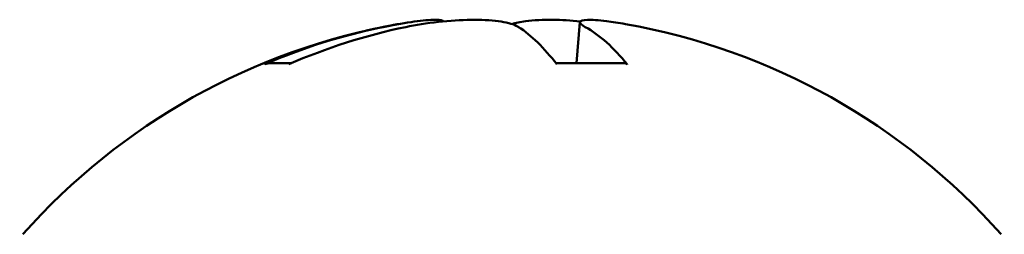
# Model space of a CAD drawing. Header units: inches. Extents: x 1.3 to 23.1, y 0.4 to 18.6.
# Tile 10 of 16: x 10.3748 to 10.74, y 11.168 to 11.2476. Entities that reach past the tile are written whole.
import ezdxf

# ---------------------------------------------------------------- set-up
doc = ezdxf.new("R2010")
doc.units = ezdxf.units.IN
doc.header["$LTSCALE"] = 0.8
doc.header["$MEASUREMENT"] = 0
doc.layers.add('Visible (ANSI)', color=7, linetype='Continuous', lineweight=50)

msp = doc.modelspace()

# ---------------------------------------------------------------- linework, layer by layer
at = {"layer": 'Visible (ANSI)'}
for p, q in [((10.58262, 11.24671), (10.58129, 11.23151)), ((10.47568, 11.23151), (10.46801, 11.23151)), ((10.59925, 11.23151), (10.57364, 11.23151))]:
    msp.add_line(p, q, dxfattribs=at)
for start, end in [(99.9877, 138.4591), (41.5409, 80.0123)]:
    msp.add_arc((10.5574, 11.0072), 0.24245, start, end, dxfattribs=at)
for centre, major_axis, ratio, start_param, end_param in [((10.56011, 11.00804), (-0.07175, 0.23139), 0.955724, 6.188571, 6.387471), ((10.55395, 11.00804), (0.05712, 0.23543), 0.929182, 0.415254, 0.614154), ((10.56659, 11.00804), (-0.022, 0.24126), 0.281061, 5.865155, 6.064054), ((10.54847, 11.00804), (0.02262, 0.2412), 0.359199, 5.924459, 6.123359)]:
    msp.add_ellipse(centre, major_axis=major_axis, ratio=ratio, start_param=start_param, end_param=end_param, dxfattribs=at)
for points, knots in [([(10.53205, 11.24698), (10.53171, 11.24732), (10.53078, 11.24751), (10.5278, 11.24759), (10.52536, 11.24743), (10.51929, 11.24666), (10.51567, 11.24607), (10.51124, 11.24521), (10.51041, 11.24504), (10.50957, 11.24487)], [0.03517529, 0.03517529, 0.03517529, 0.03517529, 0.06091597, 0.06091597, 0.0912553, 0.0912553, 0.12159464, 0.12159464, 0.12829742, 0.12829742, 0.12829742, 0.12829742]), ([(10.51797, 11.24487), (10.52165, 11.24564), (10.52588, 11.24632), (10.53431, 11.24725), (10.53852, 11.2475), (10.54581, 11.24759), (10.54937, 11.24743), (10.55521, 11.24666), (10.5575, 11.24607), (10.5593, 11.24521), (10.55959, 11.24504), (10.55986, 11.24487)], [0, 0, 0, 0, 0.030458, 0.030458, 0.060916, 0.060916, 0.0912553, 0.0912553, 0.1215946, 0.1215946, 0.1282974, 0.1282974, 0.1282974, 0.1282974]), ([(10.58276, 11.24698), (10.57921, 11.24732), (10.57572, 11.24751), (10.569, 11.24759), (10.56544, 11.24743), (10.56049, 11.24678), (10.55877, 11.24641), (10.55741, 11.24598)], [0.03517529, 0.03517529, 0.03517529, 0.03517529, 0.06091597, 0.06091597, 0.0912553, 0.0912553, 0.11232028, 0.11232028, 0.11232028, 0.11232028]), ([(10.5846, 11.24487), (10.58324, 11.24564), (10.5825, 11.24632), (10.58277, 11.24725), (10.58377, 11.2475), (10.58701, 11.24759), (10.58945, 11.24743), (10.59459, 11.24678), (10.59698, 11.24641), (10.59946, 11.24598)], [0, 0, 0, 0, 0.030458, 0.030458, 0.060916, 0.060916, 0.0912553, 0.0912553, 0.1123203, 0.1123203, 0.1123203, 0.1123203]), ([(10.46572, 11.23103), (10.46573, 11.23103), (10.46573, 11.23104), (10.46641, 11.23133), (10.46727, 11.23151), (10.46801, 11.23151)], [0.017596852, 0.017596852, 0.017596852, 0.017596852, 0.01762601, 0.01762601, 0.023499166, 0.023499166, 0.023499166, 0.023499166]), ([(10.59925, 11.23151), (10.59952, 11.23151), (10.59984, 11.23133), (10.60007, 11.23104), (10.60007, 11.23103), (10.60007, 11.23103)], [0.070224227, 0.070224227, 0.070224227, 0.070224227, 0.076097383, 0.076097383, 0.076126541, 0.076126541, 0.076126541, 0.076126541])]:
    msp.add_open_spline(points, degree=3, knots=knots, dxfattribs=at)

doc.saveas('drawing.dxf')
